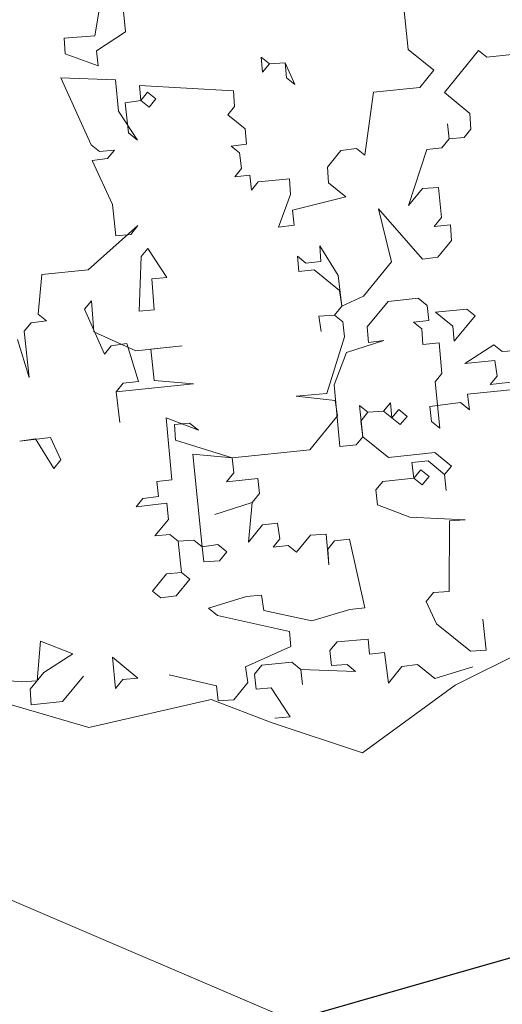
# Model space of a CAD drawing. Header units: millimetres. Extents: x 6487905018 to 6488192500, y 5882180700 to 5882375224.
# Tile 96 of 256: x 6488050898 to 6488051249, y 5882234632 to 5882235348. Entities that reach past the tile are written whole.
import ezdxf
from ezdxf.xclip import XClip

# ---------------------------------------------------------------- set-up
doc = ezdxf.new("R2010")
doc.units = ezdxf.units.MM
doc.header["$MEASUREMENT"] = 0
doc.header["$XCLIPFRAME"] = 2
doc.linetypes.add('Wipeout_Contour', pattern=[1000, 0, -1000])
for name, color, linetype, lineweight in [('drzewa_Nr_pióra__154', 94, 'Continuous', 5), ('OPIS PLAN_Nr_pióra__1', 7, 'Continuous', 0), ('teren zielony_Nr_pióra__157', 93, 'Continuous', 0), ('Wymiarowanie_Nr_pióra__1', 7, 'Continuous', 0), ('Zamość 06.10._2_przewod_gazowy__linia__Nr_pióra__40', 2, 'Continuous', 30)]:
    doc.layers.add(name, color=color, linetype=linetype, lineweight=lineweight)
for name, color, linetype in [('Mapa cyfrowa', 7, 'Continuous'), ('Wymiarowanie', 7, 'Continuous'), ('Zamość 06.10._2_Mapa cyfrowa', 7, 'Continuous')]:
    doc.layers.add(name, color=color, linetype=linetype)
doc.styles.add('GENERATED_STYLE_2', font='txt')
doc.dimstyles.new('GENERATED_STYLE__1', dxfattribs={"dimtxt": 750, "dimasz": 570, "dimexe": 0.18, "dimexo": 0, "dimgap": 0.09, "dimtad": 1, "dimlfac": 0.001, "dimzin": 0, "dimdsep": 46, "dimtxsty": 'GENERATED_STYLE_2', "dimblk": 'ARROWHEAD_11', "dimblk1": 'ARROWHEAD_11', "dimblk2": 'ARROWHEAD_11', "dimcen": 0.09, "dimclrd": 7, "dimclre": 7, "dimclrt": 7, "dimazin": 0, "dimtfac": 1, "dimtdec": 4, "dimtmove": 2, "dimatfit": 3, "dimfxl": 0, "dimtolj": 1, "dimtzin": 0, "dimarcsym": 0})

# ---------------------------------------------------------------- blocks, each defined once
blk = doc.blocks.new('Rysunek_1_2')
at = {"color": 254, "linetype": 'Wipeout_Contour', "lineweight": 0, "ltscale": 70061284114.24681}
blk.add_wipeout([(6487915525.867126, 5882181505.900702), (6488146644.289524, 5882181505.900702), (6488146644.289524, 5882373115.540435), (6488107628.768834, 5882373115.540435), (6488107628.768834, 5882320263.490532), (6488101226.436201, 5882320263.490532), (6488101226.436201, 5882373115.540435), (6487915525.867126, 5882373115.540435)], dxfattribs=at).dxf.layer = 'Zamość 06.10._2_Mapa cyfrowa'
at = {"layer": 'Zamość 06.10._2_przewod_gazowy__linia__Nr_pióra__40', "linetype": 'Continuous', "flags": 128}
blk.add_lwpolyline([(6488097683.287705, 5882247948.420457), (6488050430, 5882234430), (6488047410, 5882229430), (6487980320.000001, 5882208950), (6487976510, 5882210640), (6487958830, 5882203800), (6487938450, 5882195270), (6487935860.000001, 5882197440.000001), (6487935178.840664, 5882198013.324087)], dxfattribs=at)
blk = doc.blocks.new('*D11', base_point=(6488045394.921593, 5882250647.102998))
at = {"layer": 'Wymiarowanie_Nr_pióra__1', "linetype": 'Continuous'}
for points in [[(6488012389.24901, 5882236237.115873), (6488012377.83094, 5882236294.518388), (6488012345.315027, 5882236343.18189), (6488012296.651525, 5882236375.697803), (6488012239.24901, 5882236387.115873), (6488012181.846496, 5882236375.697803), (6488012133.182993, 5882236343.18189), (6488012100.667081, 5882236294.518388), (6488012089.24901, 5882236237.115873), (6488012100.667081, 5882236179.713358), (6488012133.182993, 5882236131.049856), (6488012181.846496, 5882236098.533943), (6488012239.24901, 5882236087.115873), (6488012296.651525, 5882236098.533943), (6488012345.315027, 5882236131.049856), (6488012377.83094, 5882236179.713358)], [(6488095182.559127, 5882212996.292249), (6488095171.141057, 5882213053.694763), (6488095138.625144, 5882213102.358266), (6488095089.961642, 5882213134.874178), (6488095032.559127, 5882213146.292249), (6488094975.156612, 5882213134.874178), (6488094926.49311, 5882213102.358266), (6488094893.977198, 5882213053.694763), (6488094882.559127, 5882212996.292249), (6488094893.977198, 5882212938.889733), (6488094926.49311, 5882212890.226232), (6488094975.156612, 5882212857.710319), (6488095032.559127, 5882212846.292249), (6488095089.961642, 5882212857.710319), (6488095138.625144, 5882212890.226232), (6488095171.141057, 5882212938.889733)]]:
    blk.add_hatch(color=256, dxfattribs=at).paths.add_polyline_path(points)
for p, q in [((6488012279.788433, 5882236381.533861), (6488012391.271845, 5882236778.683328)), ((6488011950.413034, 5882236318.194718), (6488012094.831022, 5882236277.655295)), ((6488012383.666998, 5882236196.57645), (6488094888.141139, 5882213036.831671)), ((6488012087.226175, 5882235695.548419), (6488012198.709588, 5882236092.697886)), ((6488095073.09855, 5882213140.710237), (6488095184.581962, 5882213537.859703)), ((6488095176.977115, 5882212955.752826), (6488095321.395103, 5882212915.213404)), ((6488094880.536292, 5882212454.724794), (6488094992.019705, 5882212851.874261))]:
    blk.add_line(p, q, dxfattribs=at)
for centre in [(6488012239.24901, 5882236237.115873), (6488095032.559127, 5882212996.292249)]:
    blk.add_circle(centre, 150, dxfattribs=at)
at = {"layer": 'Wymiarowanie_Nr_pióra__1', "insert": (6488052298.481426, 5882225129.598661), "char_height": 750, "attachment_point": 7, "rotation": 344.320093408, "style": 'GENERATED_STYLE_2'}
blk.add_mtext('\\A1;{\\fArial|b1|i0|c238|p38;191}', dxfattribs=at)
blk = doc.blocks.new('ARROWHEAD_11')
at = {"color": 0, "linetype": 'Continuous', "lineweight": 0}
blk.add_line((0, 0), (-1, 0), dxfattribs=at)
at = {"color": 0, "linetype": 'Continuous', "lineweight": 0, "const_width": 0.25, "flags": 128}
blk.add_lwpolyline([(-0.125, 0, 1), (0.125, 0, 1)], format="xyb", close=True, dxfattribs=at)
blk = doc.blocks.new('*D12', base_point=(6488045394.921593, 5882250647.102998))
at = {"layer": 'Wymiarowanie_Nr_pióra__1', "linetype": 'Continuous'}
for points in [[(6488067898.36647, 5882306062.140996), (6488067886.9484, 5882306119.543511), (6488067854.432487, 5882306168.207013), (6488067805.768985, 5882306200.722926), (6488067748.36647, 5882306212.140996), (6488067690.963955, 5882306200.722926), (6488067642.300453, 5882306168.207013), (6488067609.78454, 5882306119.543511), (6488067598.36647, 5882306062.140996), (6488067609.78454, 5882306004.738482), (6488067642.300453, 5882305956.074979), (6488067690.963955, 5882305923.559067), (6488067748.36647, 5882305912.140996), (6488067805.768985, 5882305923.559067), (6488067854.432487, 5882305956.074979), (6488067886.9484, 5882306004.738482)], [(6488056368.713181, 5882233975.17584), (6488056357.295112, 5882234032.578356), (6488056324.779199, 5882234081.241858), (6488056276.115697, 5882234113.757771), (6488056218.713181, 5882234125.17584), (6488056161.310667, 5882234113.757771), (6488056112.647164, 5882234081.241858), (6488056080.131252, 5882234032.578356), (6488056068.713181, 5882233975.17584), (6488056080.131252, 5882233917.773326), (6488056112.647164, 5882233869.109823), (6488056161.310667, 5882233836.593911), (6488056218.713181, 5882233825.17584), (6488056276.115697, 5882233836.593911), (6488056324.779199, 5882233869.109823), (6488056357.295112, 5882233917.773326)]]:
    blk.add_hatch(color=256, dxfattribs=at).paths.add_polyline_path(points)
for p, q in [((6488067772.056508, 5882306210.258456), (6488067795.746547, 5882306358.375917)), ((6488067600.249009, 5882306085.831035), (6488067192.925993, 5882306150.97864)), ((6488068303.806947, 5882305973.303352), (6488067896.483931, 5882306038.450958)), ((6488056242.40322, 5882234123.293301), (6488067724.676432, 5882305914.023536)), ((6488056070.595721, 5882233998.865879), (6488055663.272705, 5882234064.013484)), ((6488056774.153659, 5882233886.338197), (6488056366.830643, 5882233951.485803)), ((6488056171.333105, 5882233678.94092), (6488056195.023144, 5882233827.05838))]:
    blk.add_line(p, q, dxfattribs=at)
for centre in [(6488067748.36647, 5882306062.140996), (6488056218.713181, 5882233975.17584)]:
    blk.add_circle(centre, 150, dxfattribs=at)
at = {"layer": 'Wymiarowanie_Nr_pióra__1', "insert": (6488062215.787212, 5882272749.503659), "char_height": 750, "attachment_point": 7, "rotation": 80.913025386, "style": 'GENERATED_STYLE_2'}
blk.add_mtext('\\A1;{\\fArial|b1|i0|c238|p38;73,00}', dxfattribs=at)
blk = doc.blocks.new('*D76', base_point=(6488045394.921593, 5882250647.102998))
at = {"layer": 'Wymiarowanie_Nr_pióra__1', "linetype": 'Continuous'}
for points in [[(6488059031.653335, 5882241782.627208), (6488059020.235264, 5882241840.029723), (6488058987.719352, 5882241888.693226), (6488058939.055849, 5882241921.209138), (6488058881.653335, 5882241932.627208), (6488058824.250819, 5882241921.209138), (6488058775.587317, 5882241888.693226), (6488058743.071404, 5882241840.029723), (6488058731.653335, 5882241782.627208), (6488058743.071404, 5882241725.224693), (6488058775.587317, 5882241676.561191), (6488058824.250819, 5882241644.045279), (6488058881.653335, 5882241632.627208), (6488058939.055849, 5882241644.045279), (6488058987.719352, 5882241676.561191), (6488059020.235264, 5882241725.224693)], [(6488056482.518495, 5882226644.370366), (6488056471.100425, 5882226701.772881), (6488056438.584512, 5882226750.436383), (6488056389.92101, 5882226782.952296), (6488056332.518495, 5882226794.370366), (6488056275.11598, 5882226782.952296), (6488056226.452477, 5882226750.436383), (6488056193.936564, 5882226701.772881), (6488056182.518495, 5882226644.370366), (6488056193.936564, 5882226586.967852), (6488056226.452477, 5882226538.304349), (6488056275.11598, 5882226505.788436), (6488056332.518495, 5882226494.370366), (6488056389.92101, 5882226505.788436), (6488056438.584512, 5882226538.304349), (6488056471.100425, 5882226586.967852)]]:
    blk.add_hatch(color=256, dxfattribs=at).paths.add_polyline_path(points)
for p, q in [((6488058326.962568, 5882241876.031725), (6488058733.735797, 5882241807.535079)), ((6488059029.570872, 5882241757.719337), (6488059436.344101, 5882241689.222692)), ((6488058856.745463, 5882241634.70967), (6488056357.426366, 5882226792.287904)), ((6488055777.827728, 5882226737.774882), (6488056184.600957, 5882226669.278237)), ((6488056480.436032, 5882226619.462495), (6488056887.209261, 5882226550.96585)), ((6488056307.610623, 5882226496.452828), (6488056282.702753, 5882226348.535291))]:
    blk.add_line(p, q, dxfattribs=at)
for centre in [(6488058881.653335, 5882241782.627208), (6488056332.518495, 5882226644.370366)]:
    blk.add_circle(centre, 150, dxfattribs=at)
at = {"layer": 'Wymiarowanie_Nr_pióra__1', "insert": (6488057604.051624, 5882235098.808304), "char_height": 750, "attachment_point": 7, "rotation": 80.441619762, "style": 'GENERATED_STYLE_2'}
blk.add_mtext('\\A1;{\\fArial|b1|i0|c238|p38;15,35}', dxfattribs=at)

msp = doc.modelspace()

# ---------------------------------------------------------------- block references
at = {"layer": 'Mapa cyfrowa', "color": 22, "linetype": 'Continuous', "lineweight": 5}
ref = msp.add_blockref('Rysunek_1_2', (0, 0), dxfattribs=at)
XClip(ref).set_block_clipping_path([(6487915525.8671264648, 5882181505.9007024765), (6488146644.2895231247, 5882181505.9007024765), (6488146644.2895231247, 5882373115.5404348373), (6488107628.7688331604, 5882373115.5404348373), (6488107628.7688331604, 5882320263.4905319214), (6488101226.4362001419, 5882320263.4905319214), (6488101226.4362001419, 5882373115.5404348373), (6487915525.8671264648, 5882373115.5404348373)])

# ---------------------------------------------------------------- next in the draw order: hatches: boundary and pattern name
at = {"layer": 'teren zielony_Nr_pióra__157', "linetype": 'Continuous'}
h = msp.add_hatch(dxfattribs=at)
h.set_pattern_fill('płyty_kamienne', color=256, style=0, pattern_type=2)
h.set_pattern_definition([(45, (6488045394.9, 5882252147.1), (-477.297, 477.297), [0, -450, 0, -675]), (110, (6488046894.9, 5882252147.1), (634.293, 230.864), [0, -330, 0, -570])])
h.paths.add_polyline_path([(6488047566.699059, 5882255932.5327), (6488045555.029326, 5882243354.950158), (6488046140.947524, 5882232527.375745, 0.2070569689), (6488048206.599371, 5882228254.370432, 0.0243137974), (6488049407.91275, 5882227454.239101, 0.0023663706), (6488049528.889167, 5882227382.669014), (6488050419.958063, 5882227639.987889), (6488050422.409745, 5882227655.31354), (6488050730.000001, 5882229610.000001), (6488051058.251553, 5882231630.009551), (6488051118.989788, 5882232009.688929), (6488053911.431513, 5882249465.456784), (6488055989.23284, 5882262453.952582), (6488056194.365236, 5882263736.503895), (6488052143.069927, 5882263733.65154), (6488050824.942152, 5882255492.308228, 0.0532631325)])

# ---------------------------------------------------------------- next in the draw order: linework, layer by layer
at = {"layer": 'drzewa_Nr_pióra__154', "linetype": 'Continuous'}
for p, q in [((6488050952.482054, 5882235336.758088), (6488050962.883642, 5882235400.794463)), ((6488050971.26903, 5882235373.157691), (6488050974.747654, 5882235339.483603)), ((6488051175.661631, 5882235371.299429), (6488051180.270808, 5882235326.681262)), ((6488050930.129487, 5882235334.874425), (6488050952.482054, 5882235336.758088)), ((6488050930.882597, 5882235323.465938), (6488050930.129487, 5882235334.874425)), ((6488050974.747654, 5882235339.483603), (6488050953.612607, 5882235325.814009)), ((6488050953.612607, 5882235325.814009), (6488050954.743159, 5882235314.86993)), ((6488051180.270808, 5882235326.681262), (6488051198.847165, 5882235311.58353)), ((6488051206.479443, 5882235295.355246), (6488051231.3907, 5882235326.006234)), ((6488051231.3907, 5882235326.006234), (6488051237.428017, 5882235321.099471)), ((6488050954.743159, 5882235314.86993), (6488050930.882597, 5882235323.465938)), ((6488051074.341781, 5882235310.208073), (6488051073.211228, 5882235321.152151)), ((6488051073.211228, 5882235321.152151), (6488051079.248544, 5882235316.245388)), ((6488051237.428017, 5882235321.099471), (6488051260.158026, 5882235323.447543)), ((6488051079.248544, 5882235316.245388), (6488051074.341781, 5882235310.208073)), ((6488051090.657031, 5882235316.998498), (6488051079.248544, 5882235316.245388)), ((6488051079.248544, 5882235316.245388), (6488051090.657031, 5882235316.998498)), ((6488051090.657031, 5882235316.998498), (6488051097.824901, 5882235301.147656)), ((6488051091.787584, 5882235306.05442), (6488051090.657031, 5882235316.998498)), ((6488051198.847165, 5882235311.58353), (6488051188.656197, 5882235299.04449)), ((6488050967.2822, 5882235304.678962), (6488050927.570796, 5882235306.1071)), ((6488050927.570796, 5882235306.1071), (6488050949.625777, 5882235257.335279)), ((6488050969.630272, 5882235281.948952), (6488050967.2822, 5882235304.678962)), ((6488051097.824901, 5882235301.147656), (6488051091.787584, 5882235306.05442)), ((6488051053.206734, 5882235296.538479), (6488050984.728004, 5882235300.525309)), ((6488050984.728004, 5882235300.525309), (6488050985.858557, 5882235289.581229)), ((6488051188.656197, 5882235299.04449), (6488051154.982108, 5882235295.565866)), ((6488050985.858557, 5882235289.581229), (6488050990.76532, 5882235295.618546)), ((6488050990.76532, 5882235295.618546), (6488050996.802635, 5882235290.711782)), ((6488050996.802635, 5882235290.711782), (6488050991.895872, 5882235284.674467)), ((6488051053.959843, 5882235285.129992), (6488051053.206734, 5882235296.538479)), ((6488051154.982108, 5882235295.565866), (6488051148.647207, 5882235249.817145)), ((6488051225.055799, 5882235280.257514), (6488051206.479443, 5882235295.355246)), ((6488050985.858557, 5882235289.581229), (6488050974.537035, 5882235287.986267)), ((6488050974.537035, 5882235287.986267), (6488050976.798141, 5882235266.09811)), ((6488050991.895872, 5882235284.674467), (6488050985.858557, 5882235289.581229)), ((6488051049.053081, 5882235279.092675), (6488051053.959843, 5882235285.129992)), ((6488050983.299866, 5882235260.813904), (6488050969.630272, 5882235281.948952)), ((6488051061.592121, 5882235268.901707), (6488051049.053081, 5882235279.092675)), ((6488051225.808909, 5882235268.849027), (6488051225.055799, 5882235280.257514)), ((6488051062.722673, 5882235257.957627), (6488051061.592121, 5882235268.901707)), ((6488051209.958068, 5882235261.681157), (6488051208.827515, 5882235272.625237)), ((6488051208.827515, 5882235272.625237), (6488051209.958068, 5882235261.681157)), ((6488051220.902146, 5882235262.81171), (6488051225.808909, 5882235268.849027)), ((6488050976.798141, 5882235266.09811), (6488050983.299866, 5882235260.813904)), ((6488051204.673862, 5882235255.179433), (6488051209.958068, 5882235261.681157)), ((6488051209.958068, 5882235261.681157), (6488051220.902146, 5882235262.81171)), ((6488050949.625777, 5882235257.335279), (6488050955.663094, 5882235252.428516)), ((6488051051.401152, 5882235256.362666), (6488051062.722673, 5882235257.957627)), ((6488051057.438468, 5882235251.455903), (6488051051.401152, 5882235256.362666)), ((6488051142.609891, 5882235254.723908), (6488051131.288369, 5882235253.128946)), ((6488051148.647207, 5882235249.817145), (6488051142.609891, 5882235254.723908)), ((6488051180.515714, 5882235213.119957), (6488051193.729783, 5882235254.04888)), ((6488051193.729783, 5882235254.04888), (6488051204.673862, 5882235255.179433)), ((6488050961.700409, 5882235247.521753), (6488050950.378887, 5882235245.926792)), ((6488050955.663094, 5882235252.428516), (6488050966.607172, 5882235253.55907)), ((6488050966.607172, 5882235253.55907), (6488050961.700409, 5882235247.521753)), ((6488051059.03343, 5882235240.134381), (6488051057.438468, 5882235251.455903)), ((6488051131.288369, 5882235253.128946), (6488051121.474843, 5882235241.054315)), ((6488050950.378887, 5882235245.926792), (6488050965.179033, 5882235213.847666)), ((6488051054.126667, 5882235234.097065), (6488051059.03343, 5882235240.134381)), ((6488051121.474843, 5882235241.054315), (6488051122.227953, 5882235229.645827)), ((6488051065.070745, 5882235235.227618), (6488051054.126667, 5882235234.097065)), ((6488051066.201299, 5882235224.28354), (6488051065.070745, 5882235235.227618)), ((6488051093.838071, 5882235232.668927), (6488051071.108062, 5882235230.320855)), ((6488051094.591181, 5882235221.260439), (6488051093.838071, 5882235232.668927)), ((6488051071.108062, 5882235230.320855), (6488051066.201299, 5882235224.28354)), ((6488051122.227953, 5882235229.645827), (6488051134.766994, 5882235219.454858)), ((6488051190.706683, 5882235225.658998), (6488051180.515714, 5882235213.119957)), ((6488051202.11517, 5882235226.412107), (6488051190.706683, 5882235225.658998)), ((6488051204.376276, 5882235204.52395), (6488051202.11517, 5882235226.412107)), ((6488051085.995173, 5882235197.399877), (6488051094.591181, 5882235221.260439)), ((6488051134.766994, 5882235219.454858), (6488051096.186143, 5882235209.938917)), ((6488050965.179033, 5882235213.847666), (6488050967.527105, 5882235191.117656)), ((6488051168.143497, 5882235172.278), (6488051158.627557, 5882235210.85885)), ((6488051158.627557, 5882235210.85885), (6488051190.496063, 5882235174.161662)), ((6488051096.186143, 5882235209.938917), (6488051097.316695, 5882235198.994839)), ((6488051199.092071, 5882235198.022225), (6488051204.376276, 5882235204.52395)), ((6488050983.75539, 5882235198.749933), (6488050947.522611, 5882235166.503983)), ((6488050978.471184, 5882235192.248209), (6488050983.75539, 5882235198.749933)), ((6488051097.316695, 5882235198.994839), (6488051085.995173, 5882235197.399877)), ((6488051210.878001, 5882235199.239744), (6488051199.092071, 5882235198.022225)), ((6488051211.631111, 5882235187.831256), (6488051210.878001, 5882235199.239744)), ((6488050967.527105, 5882235191.117656), (6488050978.471184, 5882235192.248209)), ((6488051116.646162, 5882235172.488619), (6488051115.893052, 5882235183.897107)), ((6488051115.893052, 5882235183.897107), (6488051129.185203, 5882235162.29765)), ((6488051201.817585, 5882235175.756624), (6488051211.631111, 5882235187.831256)), ((6488050984.675323, 5882235136.30852), (6488050986.103462, 5882235176.019924)), ((6488050986.103462, 5882235176.019924), (6488050991.010224, 5882235182.05724)), ((6488050991.010224, 5882235182.05724), (6488051004.679818, 5882235160.922193)), ((6488051100.795321, 5882235165.32075), (6488051099.664767, 5882235176.264829)), ((6488051099.664767, 5882235176.264829), (6488051105.702084, 5882235171.358067)), ((6488051190.496063, 5882235174.161662), (6488051201.817585, 5882235175.756624)), ((6488051105.702084, 5882235171.358067), (6488051116.646162, 5882235172.488619)), ((6488051147.761559, 5882235147.199919), (6488051168.143497, 5882235172.278)), ((6488050913.848522, 5882235163.025359), (6488050911.289831, 5882235134.258034)), ((6488050947.522611, 5882235166.503983), (6488050913.848522, 5882235163.025359)), ((6488051004.679818, 5882235160.922193), (6488050993.73574, 5882235159.791639)), ((6488051111.739399, 5882235166.451303), (6488051100.795321, 5882235165.32075)), ((6488051130.315756, 5882235151.353572), (6488051111.739399, 5882235166.451303)), ((6488051129.185203, 5882235162.29765), (6488051131.910717, 5882235140.032049)), ((6488050993.73574, 5882235159.791639), (6488050995.619402, 5882235137.439073)), ((6488051131.910717, 5882235140.032049), (6488051130.315756, 5882235151.353572)), ((6488051131.910717, 5882235140.032049), (6488051147.761559, 5882235147.199919)), ((6488050944.96392, 5882235137.736658), (6488050949.870683, 5882235143.773973)), ((6488050949.870683, 5882235143.773973), (6488050951.754345, 5882235121.421408)), ((6488051126.626512, 5882235133.530325), (6488051131.910717, 5882235140.032049)), ((6488051165.584805, 5882235143.510674), (6488051150.487074, 5882235124.934318)), ((6488051187.472963, 5882235145.77178), (6488051165.584805, 5882235143.510674)), ((6488051193.974688, 5882235140.487575), (6488051187.472963, 5882235145.77178)), ((6488051195.105241, 5882235129.543495), (6488051193.974688, 5882235140.487575)), ((6488050911.289831, 5882235134.258034), (6488050917.327147, 5882235129.351271)), ((6488050959.386622, 5882235105.193123), (6488050944.96392, 5882235137.736658)), ((6488050995.619402, 5882235137.439073), (6488050984.675323, 5882235136.30852)), ((6488051126.626512, 5882235133.530325), (6488051115.218023, 5882235132.777215)), ((6488051115.218023, 5882235132.777215), (6488051126.626512, 5882235133.530325)), ((6488051115.218023, 5882235132.777215), (6488051116.812985, 5882235121.455693)), ((6488051116.812985, 5882235121.455693), (6488051115.218023, 5882235132.777215)), ((6488051132.663827, 5882235128.623562), (6488051126.626512, 5882235133.530325)), ((6488051200.012004, 5882235135.580812), (6488051222.742013, 5882235137.928883)), ((6488051212.551044, 5882235125.389842), (6488051200.012004, 5882235135.580812)), ((6488051228.779329, 5882235133.02212), (6488051213.681598, 5882235114.445764)), ((6488051222.742013, 5882235137.928883), (6488051228.779329, 5882235133.02212)), ((6488050906.005625, 5882235127.756309), (6488050901.098863, 5882235121.718992)), ((6488050917.327147, 5882235129.351271), (6488050906.005625, 5882235127.756309)), ((6488051133.79438, 5882235117.679483), (6488051132.663827, 5882235128.623562)), ((6488051150.487074, 5882235124.934318), (6488051151.240184, 5882235113.52583)), ((6488051184.161162, 5882235128.412943), (6488051195.105241, 5882235129.543495)), ((6488051190.198478, 5882235123.50618), (6488051184.161162, 5882235128.412943)), ((6488051213.681598, 5882235114.445764), (6488051212.551044, 5882235125.389842)), ((6488050901.098863, 5882235121.718992), (6488050904.577487, 5882235088.044905)), ((6488050951.754345, 5882235121.421408), (6488050982.116632, 5882235107.541194)), ((6488051190.951588, 5882235112.097692), (6488051190.198478, 5882235123.50618)), ((6488050904.577487, 5882235088.044905), (6488050896.1921, 5882235115.681677)), ((6488050964.293386, 5882235111.230438), (6488050959.386622, 5882235105.193123)), ((6488050975.614907, 5882235112.8254), (6488050964.293386, 5882235111.230438)), ((6488050984.000296, 5882235085.188628), (6488050975.614907, 5882235112.8254)), ((6488050982.116632, 5882235107.541194), (6488051015.790721, 5882235111.019819)), ((6488051015.790721, 5882235111.019819), (6488050993.060711, 5882235108.671747)), ((6488051121.04472, 5882235076.373117), (6488051133.79438, 5882235117.679483)), ((6488051162.561706, 5882235115.120792), (6488051135.389342, 5882235106.357962)), ((6488051151.240184, 5882235113.52583), (6488051162.561706, 5882235115.120792)), ((6488051202.737518, 5882235113.31521), (6488051190.951588, 5882235112.097692)), ((6488051204.621181, 5882235090.962645), (6488051202.737518, 5882235113.31521)), ((6488051221.313875, 5882235098.217479), (6488051242.448923, 5882235111.887073)), ((6488051242.448923, 5882235111.887073), (6488051248.486238, 5882235106.980309)), ((6488050993.060711, 5882235108.671747), (6488050995.408783, 5882235085.941738)), ((6488051135.389342, 5882235106.357962), (6488051126.328926, 5882235082.874842)), ((6488051248.486238, 5882235106.980309), (6488051259.894726, 5882235107.733419)), ((6488051243.202032, 5882235100.478585), (6488051221.313875, 5882235098.217479)), ((6488051244.796994, 5882235089.157063), (6488051243.202032, 5882235100.478585)), ((6488051199.714418, 5882235084.925328), (6488051204.621181, 5882235090.962645)), ((6488051239.890232, 5882235083.119747), (6488051244.796994, 5882235089.157063)), ((6488050967.772011, 5882235077.556351), (6488050973.056216, 5882235084.058075)), ((6488051024.176108, 5882235083.383047), (6488050967.772011, 5882235077.556351)), ((6488050973.056216, 5882235084.058075), (6488050984.000296, 5882235085.188628)), ((6488050995.408783, 5882235085.941738), (6488051024.176108, 5882235083.383047)), ((6488051126.328926, 5882235082.874842), (6488051130.56066, 5882235037.792266)), ((6488051203.193044, 5882235051.25124), (6488051199.714418, 5882235084.925328)), ((6488051261.778389, 5882235085.380853), (6488051239.890232, 5882235083.119747)), ((6488050970.497525, 5882235055.29075), (6488050967.772011, 5882235077.556351)), ((6488050967.772011, 5882235077.556351), (6488050970.497525, 5882235055.29075)), ((6488051098.692154, 5882235074.489454), (6488051121.04472, 5882235076.373117)), ((6488051256.871626, 5882235079.343537), (6488051223.197537, 5882235075.864913)), ((6488051223.197537, 5882235075.864913), (6488051224.7925, 5882235064.54339)), ((6488051127.082036, 5882235071.466354), (6488051098.692154, 5882235074.489454)), ((6488051128.676998, 5882235060.144833), (6488051127.082036, 5882235071.466354)), ((6488051147.253354, 5882235045.047101), (6488051144.905283, 5882235067.77711)), ((6488051144.905283, 5882235067.77711), (6488051150.942598, 5882235062.870347)), ((6488051162.351086, 5882235063.623457), (6488051167.257849, 5882235069.660773)), ((6488051167.257849, 5882235069.660773), (6488051168.388402, 5882235058.716694)), ((6488051218.290775, 5882235069.827597), (6488051196.025174, 5882235067.102081)), ((6488051224.7925, 5882235064.54339), (6488051218.290775, 5882235069.827597)), ((6488051150.942598, 5882235062.870347), (6488051145.658392, 5882235056.368623)), ((6488051150.942598, 5882235062.870347), (6488051162.351086, 5882235063.623457)), ((6488051162.351086, 5882235063.623457), (6488051150.942598, 5882235062.870347)), ((6488051174.425717, 5882235053.809932), (6488051162.351086, 5882235063.623457)), ((6488051168.388402, 5882235058.716694), (6488051173.295165, 5882235064.75401)), ((6488051173.295165, 5882235064.75401), (6488051179.33248, 5882235059.847247)), ((6488051196.025174, 5882235067.102081), (6488051197.155727, 5882235056.158003)), ((6488051008.403348, 5882235013.686798), (6488051004.171614, 5882235058.769374)), ((6488051004.171614, 5882235058.769374), (6488051027.654733, 5882235049.708959)), ((6488051021.153008, 5882235054.993164), (6488051010.208929, 5882235053.862612)), ((6488051010.208929, 5882235053.862612), (6488051010.962039, 5882235042.454123)), ((6488051027.654733, 5882235049.708959), (6488051021.153008, 5882235054.993164)), ((6488051108.672503, 5882235035.53116), (6488051128.676998, 5882235060.144833)), ((6488051145.658392, 5882235056.368623), (6488051147.253354, 5882235045.047101)), ((6488051179.33248, 5882235059.847247), (6488051174.425717, 5882235053.809932)), ((6488051197.155727, 5882235056.158003), (6488051203.193044, 5882235051.25124)), ((6488050897.865143, 5882235041.831776), (6488050920.130743, 5882235044.55729)), ((6488050909.186665, 5882235043.426738), (6488050897.865143, 5882235041.831776)), ((6488050922.478815, 5882235021.827281), (6488050909.186665, 5882235043.426738)), ((6488050920.130743, 5882235044.55729), (6488050927.763021, 5882235028.329005)), ((6488051010.962039, 5882235042.454123), (6488051052.268405, 5882235029.704464)), ((6488051130.56066, 5882235037.792266), (6488051142.346591, 5882235039.009785)), ((6488051142.346591, 5882235039.009785), (6488051147.253354, 5882235045.047101)), ((6488051147.253354, 5882235045.047101), (6488051165.829711, 5882235029.949368)), ((6488051052.268405, 5882235029.704464), (6488051023.50108, 5882235032.263155)), ((6488051023.50108, 5882235032.263155), (6488051030.458329, 5882234964.914978)), ((6488051052.268405, 5882235029.704464), (6488051108.672503, 5882235035.53116)), ((6488051165.829711, 5882235029.949368), (6488051199.503799, 5882235033.427994)), ((6488051199.503799, 5882235033.427994), (6488051211.578431, 5882235023.614468)), ((6488050927.763021, 5882235028.329005), (6488050922.478815, 5882235021.827281)), ((6488051053.398958, 5882235018.760385), (6488051052.268405, 5882235029.704464)), ((6488051194.597036, 5882235027.390677), (6488051182.811106, 5882235026.173159)), ((6488051182.811106, 5882235026.173159), (6488051184.406067, 5882235014.851637)), ((6488051206.671668, 5882235017.577152), (6488051194.597036, 5882235027.390677)), ((6488051048.114752, 5882235012.25866), (6488051053.398958, 5882235018.760385)), ((6488051184.406067, 5882235014.851637), (6488051189.31283, 5882235020.888953)), ((6488051189.31283, 5882235020.888953), (6488051195.350146, 5882235015.98219)), ((6488051211.578431, 5882235023.614468), (6488051206.671668, 5882235017.577152)), ((6488051206.671668, 5882235017.577152), (6488051207.889187, 5882235005.791221)), ((6488051207.889187, 5882235005.791221), (6488051206.671668, 5882235017.577152)), ((6488050997.45927, 5882235012.556246), (6488051008.403348, 5882235013.686798)), ((6488050998.589823, 5882235001.612166), (6488050997.45927, 5882235012.556246)), ((6488051070.844762, 5882235014.606732), (6488051048.114752, 5882235012.25866)), ((6488051071.975315, 5882235003.662653), (6488051070.844762, 5882235014.606732)), ((6488051161.676058, 5882235012.503566), (6488051156.769295, 5882235006.466249)), ((6488051184.406067, 5882235014.851637), (6488051161.676058, 5882235012.503566)), ((6488051190.443383, 5882235009.944874), (6488051184.406067, 5882235014.851637)), ((6488051195.350146, 5882235015.98219), (6488051190.443383, 5882235009.944874)), ((6488051066.691109, 5882234997.160929), (6488051071.975315, 5882235003.662653)), ((6488051156.769295, 5882235006.466249), (6488051157.899848, 5882234995.522171)), ((6488050982.361538, 5882234993.979889), (6488050987.2683, 5882235000.017205)), ((6488051004.627138, 5882234996.705404), (6488050982.361538, 5882234993.979889)), ((6488050987.2683, 5882235000.017205), (6488050998.589823, 5882235001.612166)), ((6488051005.844657, 5882234984.919473), (6488051004.627138, 5882234996.705404)), ((6488051066.691109, 5882234997.160929), (6488051039.518745, 5882234988.398098)), ((6488051039.518745, 5882234988.398098), (6488051066.691109, 5882234997.160929)), ((6488051064.132418, 5882234968.393603), (6488051066.691109, 5882234997.160929)), ((6488051157.899848, 5882234995.522171), (6488051181.382967, 5882234986.461755)), ((6488050996.031131, 5882234972.844841), (6488051005.844657, 5882234984.919473)), ((6488051085.267466, 5882234982.063196), (6488051074.323386, 5882234980.932644)), ((6488051086.862427, 5882234970.741674), (6488051085.267466, 5882234982.063196)), ((6488051181.382967, 5882234986.461755), (6488051221.558781, 5882234984.656174)), ((6488051210.150292, 5882234983.903064), (6488051209.939673, 5882234932.405728)), ((6488051221.558781, 5882234984.656174), (6488051210.150292, 5882234983.903064)), ((6488051074.323386, 5882234980.932644), (6488051064.132418, 5882234968.393603)), ((6488051006.97521, 5882234973.975394), (6488050996.031131, 5882234972.844841)), ((6488051013.012526, 5882234969.068631), (6488051006.97521, 5882234973.975394)), ((6488051024.421013, 5882234969.821741), (6488051013.012526, 5882234969.068631)), ((6488051013.012526, 5882234969.068631), (6488051015.360598, 5882234946.338622)), ((6488051015.360598, 5882234946.338622), (6488051013.012526, 5882234969.068631)), ((6488051030.458329, 5882234964.914978), (6488051024.421013, 5882234969.821741)), ((6488051081.955665, 5882234964.704359), (6488051086.862427, 5882234970.741674)), ((6488051109.128028, 5882234973.46719), (6488051098.937058, 5882234960.928149)), ((6488051120.536515, 5882234974.2203), (6488051109.128028, 5882234973.46719)), ((6488051122.420178, 5882234951.867733), (6488051120.536515, 5882234974.2203)), ((6488051126.573832, 5882234969.313537), (6488051121.667068, 5882234963.27622)), ((6488051137.51791, 5882234970.44409), (6488051126.573832, 5882234969.313537)), ((6488051148.628813, 5882234920.541717), (6488051137.51791, 5882234970.44409)), ((6488051030.458329, 5882234964.914978), (6488051041.779851, 5882234966.50994)), ((6488051031.588882, 5882234953.9709), (6488051030.458329, 5882234964.914978)), ((6488051041.779851, 5882234966.50994), (6488051048.281576, 5882234961.225734)), ((6488051048.281576, 5882234961.225734), (6488051042.99737, 5882234954.72401)), ((6488051092.899743, 5882234965.834912), (6488051081.955665, 5882234964.704359)), ((6488051098.937058, 5882234960.928149), (6488051092.899743, 5882234965.834912)), ((6488051121.667068, 5882234963.27622), (6488051122.420178, 5882234951.867733)), ((6488051042.99737, 5882234954.72401), (6488051031.588882, 5882234953.9709)), ((6488051004.416519, 5882234945.208069), (6488051015.360598, 5882234946.338622)), ((6488051015.360598, 5882234946.338622), (6488051021.397913, 5882234941.431859)), ((6488050994.22555, 5882234932.669028), (6488051004.416519, 5882234945.208069)), ((6488051021.397913, 5882234941.431859), (6488051011.584388, 5882234929.357227)), ((6488051000.262866, 5882234927.762265), (6488050994.22555, 5882234932.669028)), ((6488051198.531185, 5882234931.652619), (6488051193.24698, 5882234925.150894)), ((6488051209.939673, 5882234932.405728), (6488051198.531185, 5882234931.652619)), ((6488051011.584388, 5882234929.357227), (6488051000.262866, 5882234927.762265)), ((6488051035.067507, 5882234920.296811), (6488051062.704279, 5882234928.682199)), ((6488051062.704279, 5882234928.682199), (6488051073.648358, 5882234929.812752)), ((6488051073.648358, 5882234929.812752), (6488051075.24332, 5882234918.49123)), ((6488051193.24698, 5882234925.150894), (6488051200.879257, 5882234908.922609)), ((6488051041.569232, 5882234915.012606), (6488051035.067507, 5882234920.296811)), ((6488051075.24332, 5882234918.49123), (6488051110.047961, 5882234911.025776)), ((6488051110.047961, 5882234911.025776), (6488051137.684733, 5882234919.411163)), ((6488051137.684733, 5882234919.411163), (6488051148.628813, 5882234920.541717)), ((6488051093.819676, 5882234903.393498), (6488051041.569232, 5882234915.012606)), ((6488051236.901417, 5882234889.671225), (6488051234.553346, 5882234912.401234)), ((6488051094.95023, 5882234892.449419), (6488051093.819676, 5882234903.393498)), ((6488051200.879257, 5882234908.922609), (6488051225.492929, 5882234888.918115)), ((6488050910.351503, 5882234867.424018), (6488050912.910194, 5882234896.191343)), ((6488050912.910194, 5882234896.191343), (6488050936.393313, 5882234887.130928)), ((6488051128.624318, 5882234895.928044), (6488051123.340112, 5882234889.426319)), ((6488051150.976884, 5882234897.811707), (6488051128.624318, 5882234895.928044)), ((6488051152.107437, 5882234886.867628), (6488051150.976884, 5882234897.811707)), ((6488051062.029251, 5882234877.562307), (6488051094.95023, 5882234892.449419)), ((6488051123.340112, 5882234889.426319), (6488051124.470665, 5882234878.482241)), ((6488051269.075002, 5882234891.518233), (6488051214.435163, 5882234864.198314)), ((6488051225.492929, 5882234888.918115), (6488051236.901417, 5882234889.671225)), ((6488050936.393313, 5882234887.130928), (6488050915.258266, 5882234873.461334)), ((6488050967.508711, 5882234861.842227), (6488050965.160639, 5882234884.572236)), ((6488050965.160639, 5882234884.572236), (6488050983.736996, 5882234869.474504)), ((6488051163.051516, 5882234887.998181), (6488051152.107437, 5882234886.867628)), ((6488051165.777031, 5882234865.73258), (6488051163.051516, 5882234887.998181)), ((6488051063.624213, 5882234866.240786), (6488051062.029251, 5882234877.562307)), ((6488051073.815182, 5882234878.779826), (6488051068.530975, 5882234872.278101)), ((6488051095.70334, 5882234881.040932), (6488051073.815182, 5882234878.779826)), ((6488051102.205064, 5882234875.756725), (6488051095.70334, 5882234881.040932)), ((6488051141.916468, 5882234874.328588), (6488051102.205064, 5882234875.756725)), ((6488051102.205064, 5882234875.756725), (6488051103.335617, 5882234864.812647)), ((6488051103.335617, 5882234864.812647), (6488051102.205064, 5882234875.756725)), ((6488051124.470665, 5882234878.482241), (6488051135.879152, 5882234879.235351)), ((6488051135.879152, 5882234879.235351), (6488051141.916468, 5882234874.328588)), ((6488051175.590556, 5882234877.807212), (6488051165.777031, 5882234865.73258)), ((6488051186.912078, 5882234879.402174), (6488051175.590556, 5882234877.807212)), ((6488051199.451119, 5882234869.211205), (6488051186.912078, 5882234879.402174)), ((6488051227.087892, 5882234877.596593), (6488051199.451119, 5882234869.211205)), ((6488050870.17569, 5882234869.2296), (6488050898.943016, 5882234866.670909)), ((6488050898.943016, 5882234866.670909), (6488050910.351503, 5882234867.424018)), ((6488050915.258266, 5882234873.461334), (6488050905.44474, 5882234861.386703)), ((6488050928.927859, 5882234852.326286), (6488050944.025592, 5882234870.902643)), ((6488050972.792917, 5882234868.343952), (6488050967.508711, 5882234861.842227)), ((6488050983.736996, 5882234869.474504), (6488050972.792917, 5882234868.343952)), ((6488051006.467005, 5882234871.822577), (6488051040.894203, 5882234863.892714)), ((6488051068.530975, 5882234872.278101), (6488051069.661529, 5882234861.334023)), ((6488050905.44474, 5882234861.386703), (6488050906.19785, 5882234849.978215)), ((6488051040.894203, 5882234863.892714), (6488051042.024756, 5882234852.948635)), ((6488051053.433244, 5882234853.701744), (6488051063.624213, 5882234866.240786)), ((6488051069.661529, 5882234861.334023), (6488051080.605607, 5882234862.464576)), ((6488051080.605607, 5882234862.464576), (6488051094.275201, 5882234841.329528)), ((6488051214.435163, 5882234864.198314), (6488051146.908182, 5882234815.189899)), ((6488051036.855686, 5882234853.953343), (6488050948.065948, 5882234833.463404)), ((6488051081.250555, 5882234836.878394), (6488051036.855686, 5882234853.953343)), ((6488051042.024756, 5882234852.948635), (6488051053.433244, 5882234853.701744)), ((6488050948.065948, 5882234833.463404), (6488050890.011119, 5882234850.538354)), ((6488050906.19785, 5882234849.978215), (6488050928.927859, 5882234852.326286)), ((6488051094.275201, 5882234841.329528), (6488051083.331122, 5882234840.198975)), ((6488051146.908182, 5882234815.189899), (6488051081.250555, 5882234836.878394))]:
    msp.add_line(p, q, dxfattribs=at)
at = {"layer": 'OPIS PLAN_Nr_pióra__1', "linetype": 'Continuous'}
msp.add_line((6488058220.673793, 5882231573.098845), (6488050558.200368, 5882234850.441273), dxfattribs=at)

# ---------------------------------------------------------------- next in the draw order: dimensions: what is measured, and where the dimension line sits
at = {"layer": 'Wymiarowanie', "linetype": 'Continuous'}
for base, p1, p2, angle, picture, middle, turn in [((6488067748.36647, 5882306062.140996), (6488051021.761046, 5882234806.380985), (6488061716.105854, 5882307026.946121), 80.913025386, '*D12', (6488062048.00963, 5882274074.921974), 80.913025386), ((6488056332.518495, 5882226644.370366), (6488046904.653725, 5882243799.437155), (6488050419.958063, 5882227639.987889), 260.441619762, '*D76', (6488057447.184584, 5882236425.562146), 80.441619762)]:
    dim = msp.add_linear_dim(base=base, p1=p1, p2=p2, angle=angle, dimstyle='GENERATED_STYLE__1', dxfattribs=at)
    dim.commit()
    dim.dimension.update_dxf_attribs({"geometry": picture, "text_midpoint": middle, "dimtype": 160, "text_rotation": turn})
dim = msp.add_linear_dim(base=(6488095032.559127, 5882212996.292249), p1=(6488012669.19119, 5882237768.745595), p2=(6488095021.911222, 5882212958.360057), angle=344.320093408, text='191', dimstyle='GENERATED_STYLE__1', dxfattribs=at)
dim.commit()
dim.dimension.update_dxf_attribs({"geometry": '*D11', "text_midpoint": (6488053221.77774, 5882225259.915535), "dimtype": 160, "text_rotation": 344.320093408})

doc.saveas('drawing.dxf')
